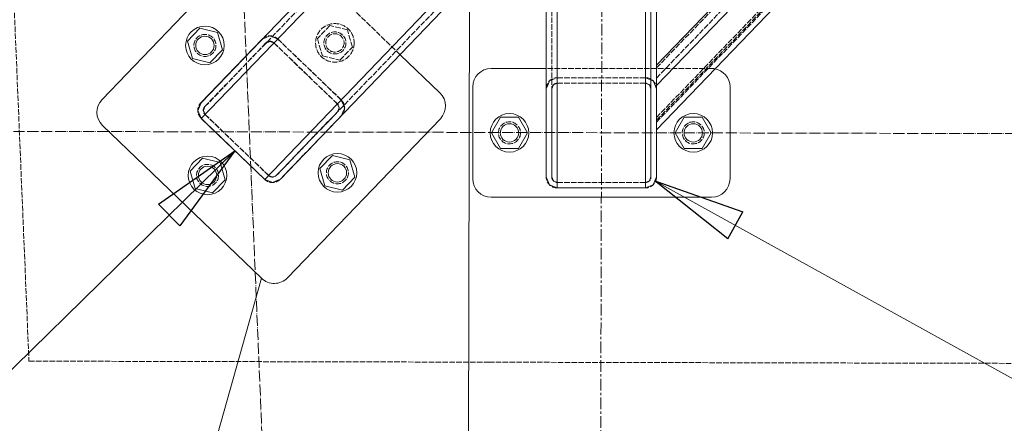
# Model space of a CAD drawing. Header units: millimetres. Extents: x -15129 to 9171, y -18789 to 5877.
# Tile 4 of 256: x -11483 to -10947, y -16933 to -16714. Entities that reach past the tile are written whole.
import ezdxf

# ---------------------------------------------------------------- set-up
doc = ezdxf.new("R2010")
doc.units = ezdxf.units.MM
for name, pattern in [('ACAD_ISO02W100', [15, 12, -3]), ('ACAD_ISO04W100', [30, 24, -3, 0, -3]), ('CENTER', [50.8, 31.75, -6.35, 6.35, -6.35])]:
    doc.linetypes.add(name, pattern=pattern)
for name, color, linetype in [('AS_Belki', 145, 'Continuous'), ('AS_Blachy', 30, 'Continuous'), ('AS_DIM_ON', 7, 'Continuous'), ('AS_Kotwy', 9, 'Continuous'), ('AS_Sciany betonowe', 252, 'Continuous'), ('AS_Siatki', 72, 'Continuous')]:
    doc.layers.add(name, color=color, linetype=linetype)

msp = doc.modelspace()

# ---------------------------------------------------------------- linework, layer by layer
at = {"color": 5, "linetype": 'CENTER', "lineweight": 13, "ltscale": 0.2}
msp.add_line((-11166.01, -16634.88, 24592.18), (-11168.97, -17721.8, 38000), dxfattribs=at)
at = {"color": 7, "lineweight": 13}
for p, q in [((-11365.89, -16785.16), (-11602.74, -17017.39)), ((-11137.35, -16801.57), (-10815.37, -16979.6))]:
    msp.add_line(p, q, dxfattribs=at)
at = {"color": 0, "linetype": 'ByBlock', "lineweight": -2}
for p, q in [((-11407.42, -16814.21), (-11365.89, -16785.16)), ((-11365.89, -16785.16), (-11395.76, -16826.11)), ((-11097.63, -16833.06), (-11137.35, -16801.57)), ((-11137.35, -16801.57), (-11089.56, -16818.47)), ((-11407.42, -16814.21), (-11395.76, -16826.11)), ((-11097.63, -16833.06), (-11089.56, -16818.47))]:
    msp.add_line(p, q, dxfattribs=at)
at = {"layer": 'AS_Belki', "color": 84, "linetype": 'ACAD_ISO02W100', "lineweight": 13, "ltscale": 0.25}
for p, q in [((-11382.16, -16761.19), (-9433.08, -14733.53)), ((-9394.15, -14770.95), (-11343.23, -16798.61)), ((-11142.47, -16569.56), (-11142.47, -16802.45)), ((-11139.47, -16566.44), (-11139.47, -16799.45)), ((-11139.47, -16751.45), (-11139.47, -16566.44)), ((-11007, -16605.42), (-11136.47, -16740.11)), ((-11136.47, -16745.67), (-11004.69, -16608.58)), ((-11193.47, -16622.62), (-11193.47, -16799.45)), ((-11193.47, -16622.62), (-11193.47, -16751.45)), ((-11190.47, -16619.49), (-11190.47, -16802.45)), ((-11196.47, -16625.74), (-11196.47, -16751.45)), ((-11136.47, -16767.11), (-11007, -16632.42)), ((-11136.47, -16769.67), (-11004.69, -16632.58)), ((-11007, -16633.92), (-11136.47, -16768.61)), ((-11136.47, -16675.14), (-11136.47, -16740.11)), ((-11351.06, -16724.5), (-11346.85, -16722.66)), ((-11346.91, -16722.61), (-11350.93, -16724.37)), ((-11348.9, -16726.58), (-11346.79, -16725.66)), ((-11348.77, -16726.45), (-11346.85, -16725.61)), ((-11345.58, -16723.13), (-11346.91, -16722.61)), ((-11346.85, -16722.66), (-11342.58, -16724.34)), ((-11346.85, -16725.61), (-11344.71, -16726.45)), ((-11346.79, -16725.66), (-11344.66, -16726.5)), ((-11342.63, -16724.28), (-11345.58, -16723.13)), ((-11308.03, -16757.55), (-11342.63, -16724.28)), ((-11342.58, -16724.34), (-11307.97, -16757.6)), ((-11382.22, -16761.13), (-11348.96, -16726.53)), ((-11348.96, -16726.53), (-11348.77, -16726.45)), ((-11310.11, -16759.71), (-11344.71, -16726.45)), ((-11344.71, -16726.45), (-11344.66, -16726.5)), ((-11344.66, -16726.5), (-11310.05, -16759.76)), ((-11136.47, -16740.11), (-11136.47, -16743.42)), ((-11196.47, -16751.45), (-11194.72, -16747.2)), ((-11194.72, -16747.21), (-11196.47, -16751.45)), ((-11194.72, -16747.2), (-11190.47, -16745.45)), ((-11193.47, -16746.69), (-11194.72, -16747.21)), ((-11142.47, -16745.45), (-11190.47, -16745.45)), ((-11142.47, -16745.45), (-11138.23, -16747.2)), ((-11138.23, -16747.21), (-11139.47, -16746.69)), ((-11138.23, -16747.2), (-11136.47, -16751.45)), ((-11136.47, -16751.45), (-11138.23, -16747.21)), ((-11136.47, -16743.42), (-11136.47, -16745.67)), ((-11136.47, -16745.67), (-11136.47, -16763.29)), ((-11196.47, -16751.45), (-11196.47, -16799.45)), ((-11193.47, -16751.45), (-11192.59, -16749.32)), ((-11193.47, -16751.45), (-11192.59, -16749.33)), ((-11193.47, -16751.45), (-11193.47, -16799.45)), ((-11192.59, -16749.32), (-11190.47, -16748.45)), ((-11190.47, -16748.45), (-11142.47, -16748.45)), ((-11142.47, -16748.45), (-11140.35, -16749.33)), ((-11142.47, -16748.45), (-11140.35, -16749.32)), ((-11140.35, -16749.32), (-11139.47, -16751.45)), ((-11140.35, -16749.33), (-11139.47, -16751.45)), ((-11139.47, -16799.45), (-11139.47, -16751.45)), ((-11139.47, -16751.45), (-11139.47, -16799.45)), ((-11136.47, -16751.45), (-11136.47, -16799.45)), ((-11306.69, -16760.6), (-11308.03, -16757.55)), ((-11307.97, -16757.6), (-11306.13, -16761.81)), ((-11383.06, -16763.27), (-11382.22, -16761.13)), ((-11382.14, -16765.38), (-11383.06, -16763.27)), ((-11382.16, -16761.19), (-11383, -16763.33)), ((-11383, -16763.33), (-11382.08, -16765.43)), ((-11310.11, -16759.71), (-11309.19, -16761.81)), ((-11310.05, -16759.76), (-11309.13, -16761.87)), ((-11309.19, -16761.81), (-11310.03, -16763.95)), ((-11309.13, -16761.87), (-11309.97, -16764.01)), ((-11307.86, -16766.03), (-11306.19, -16761.76)), ((-11306.13, -16761.81), (-11307.8, -16766.08)), ((-11306.19, -16761.76), (-11306.69, -16760.6)), ((-11136.47, -16763.29), (-11136.47, -16799.45)), ((-11382.16, -16769.51), (-11384.22, -16767.54)), ((-11347.53, -16798.64), (-11382.14, -16765.38)), ((-11382.08, -16765.43), (-11347.47, -16798.7)), ((-11310.03, -16763.95), (-11343.29, -16798.56)), ((-11341.13, -16800.64), (-11307.86, -16766.03)), ((-11349.61, -16800.8), (-11345.34, -16802.48)), ((-11345.39, -16799.48), (-11347.53, -16798.64)), ((-11347.47, -16798.7), (-11345.34, -16799.53)), ((-11343.29, -16798.56), (-11345.39, -16799.48)), ((-11345.34, -16799.53), (-11343.23, -16798.61)), ((-11345.34, -16802.48), (-11341.13, -16800.64)), ((-11192.59, -16801.57), (-11193.47, -16799.45)), ((-11193.47, -16799.45), (-11192.59, -16801.57)), ((-11139.47, -16799.45), (-11140.35, -16801.57)), ((-11140.35, -16801.57), (-11139.47, -16799.45)), ((-11190.47, -16802.45), (-11192.59, -16801.57)), ((-11192.59, -16801.57), (-11190.47, -16802.45)), ((-11142.47, -16802.45), (-11190.47, -16802.45)), ((-11190.47, -16802.45), (-11142.47, -16802.45)), ((-11142.47, -16805.45), (-11190.47, -16805.45)), ((-11140.35, -16801.57), (-11142.47, -16802.45))]:
    msp.add_line(p, q, dxfattribs=at)
at = {"layer": 'AS_Belki', "color": 145, "linetype": 'Continuous', "lineweight": 13, "ltscale": 0.25}
for p, q in [((-11136.47, -16799.45), (-11136.47, -16563.32)), ((-11142.47, -16805.45), (-11142.47, -16569.56)), ((-11384.16, -16767.59), (-11230.7, -16607.95)), ((-11136.47, -16738.61), (-11007, -16603.92)), ((-11384.32, -16759.11), (-11239.37, -16608.31)), ((-11136.47, -16749.73), (-11002.39, -16610.24)), ((-11190.47, -16805.45), (-11190.47, -16619.49)), ((-11196.47, -16625.74), (-11196.47, -16799.45)), ((-11136.47, -16773.73), (-11002.39, -16634.24)), ((-11136.47, -16673.64), (-11136.47, -16738.61)), ((-11349.55, -16800.86), (-11257.73, -16705.33)), ((-11341.07, -16800.69), (-11253.4, -16709.49)), ((-11351.12, -16724.45), (-11384.38, -16759.05)), ((-11350.93, -16724.37), (-11351.12, -16724.45)), ((-11136.47, -16738.61), (-11136.47, -16745.23)), ((-11136.47, -16745.23), (-11136.47, -16749.73)), ((-11136.47, -16749.73), (-11136.47, -16773.73)), ((-11384.38, -16759.05), (-11386.06, -16763.33)), ((-11386.06, -16763.33), (-11384.22, -16767.54)), ((-11384.32, -16759.11), (-11386, -16763.39)), ((-11386, -16763.39), (-11384.16, -16767.59)), ((-11384.22, -16767.54), (-11384.16, -16767.59)), ((-11384.16, -16767.59), (-11349.55, -16800.86)), ((-11382.16, -16769.51), (-11349.61, -16800.8)), ((-11349.55, -16800.86), (-11345.28, -16802.53)), ((-11345.28, -16802.53), (-11341.07, -16800.69)), ((-11196.47, -16799.45), (-11194.72, -16803.69)), ((-11196.47, -16799.45), (-11194.72, -16803.69)), ((-11138.23, -16803.69), (-11136.47, -16799.45)), ((-11138.23, -16803.69), (-11136.47, -16799.45)), ((-11194.72, -16803.69), (-11190.47, -16805.45)), ((-11194.72, -16803.69), (-11190.47, -16805.45)), ((-11190.47, -16805.45), (-11142.47, -16805.45)), ((-11142.47, -16805.45), (-11138.23, -16803.69)), ((-11142.47, -16805.45), (-11138.23, -16803.69))]:
    msp.add_line(p, q, dxfattribs=at)
at = {"layer": 'AS_Belki', "color": 84, "linetype": 'ACAD_ISO02W100', "lineweight": 13, "ltscale": 0.25, "extrusion": (4.27736e-11, 4.44985e-11, -1)}
msp.add_arc((11346.79, -16728.61, 0), 6, 43.8699, 133.8699, dxfattribs=at)
at = {"layer": 'AS_Belki', "color": 84, "linetype": 'ACAD_ISO02W100', "lineweight": 13, "ltscale": 0.25}
for centre, start, end in [((-11346.79, -16728.61, 0), 46.1301, 136.1301), ((-11190.47, -16751.45), 90, 180), ((-11142.47, -16751.45), 0, 90), ((-11380.06, -16763.21, 0), 136.1301, 226.1301), ((-11312.19, -16761.87, 0), 316.1301, 46.1301), ((-11345.45, -16796.48, 0), 226.1301, 316.1301), ((-11190.47, -16799.45), 180, 270), ((-11142.47, -16799.45), 270, 0)]:
    msp.add_arc(centre, 3, start, end, dxfattribs=at)
at = {"layer": 'AS_Belki', "color": 84, "linetype": 'ACAD_ISO02W100', "lineweight": 13, "ltscale": 0.25, "extrusion": (8.26006e-14, -3.17021e-14, -1)}
msp.add_arc((11190.47, -16751.45), 6, 360, 90, dxfattribs=at)
at = {"layer": 'AS_Belki', "color": 84, "linetype": 'ACAD_ISO02W100', "lineweight": 13, "ltscale": 0.25, "extrusion": (-6.80937e-15, -1.98315e-15, -1)}
msp.add_arc((11142.47, -16751.45), 6, 90, 180, dxfattribs=at)
at = {"layer": 'AS_Belki', "color": 84, "linetype": 'ACAD_ISO02W100', "lineweight": 13, "ltscale": 0.25, "extrusion": (4.27723e-11, 4.44944e-11, -1)}
msp.add_arc((11312.19, -16761.87, 0), 6, 133.8699, 223.8699, dxfattribs=at)
at = {"layer": 'AS_Belki', "color": 84, "linetype": 'ACAD_ISO02W100', "lineweight": 13, "ltscale": 0.25, "extrusion": (4.27783e-11, 4.44937e-11, -1)}
msp.add_arc((11380.06, -16763.21, 0), 6, 313.8699, 43.8699, dxfattribs=at)
at = {"layer": 'AS_Belki', "color": 84, "linetype": 'ACAD_ISO02W100', "lineweight": 13, "ltscale": 0.25, "extrusion": (4.27711e-11, 4.45044e-11, -1)}
msp.add_arc((11345.45, -16796.48, 0), 6, 223.8699, 313.8699, dxfattribs=at)
at = {"layer": 'AS_Belki', "color": 84, "linetype": 'ACAD_ISO02W100', "lineweight": 13, "ltscale": 0.25, "extrusion": (7.54005e-15, 1.21384e-14, -1)}
msp.add_arc((11190.47, -16799.45), 6, 270, 360, dxfattribs=at)
at = {"layer": 'AS_Belki', "color": 84, "linetype": 'ACAD_ISO02W100', "lineweight": 13, "ltscale": 0.25, "extrusion": (6.24686e-14, -2.33632e-14, -1)}
msp.add_arc((11142.47, -16799.45), 6, 180, 270, dxfattribs=at)
at = {"layer": 'AS_Blachy', "color": 145, "linetype": 'Continuous', "lineweight": 13, "ltscale": 0.25}
for p, q in [((-11355.01, -16670.78), (-11438.17, -16757.29)), ((-11254.36, -16753.66), (-11275.93, -16732.92)), ((-11216.47, -16740.45), (-11226.47, -16740.45)), ((-11196.47, -16740.45), (-11216.47, -16740.45)), ((-11236.47, -16750.45), (-11236.47, -16800.45)), ((-11096.47, -16800.45), (-11096.47, -16750.45)), ((-11337.24, -16854.31), (-11254.08, -16767.8)), ((-11437.89, -16771.43), (-11351.38, -16854.59)), ((-11226.47, -16810.45), (-11106.47, -16810.45))]:
    msp.add_line(p, q, dxfattribs=at)
at = {"layer": 'AS_Blachy', "color": 84, "linetype": 'ACAD_ISO02W100', "lineweight": 13, "ltscale": 0.25}
for p, q in [((-11275.93, -16732.92), (-11319.18, -16691.34)), ((-11275.93, -16732.92), (-11278.09, -16730.84)), ((-11216.47, -16740.45), (-11226.47, -16740.45)), ((-11106.47, -16740.45), (-11196.47, -16740.45)), ((-11236.47, -16750.45), (-11236.47, -16800.45)), ((-11096.47, -16775.45), (-11096.47, -16750.45)), ((-11096.47, -16800.45), (-11096.47, -16775.45)), ((-11226.47, -16810.45), (-11106.47, -16810.45))]:
    msp.add_line(p, q, dxfattribs=at)
for centre in [(-11311.47, -16726.5, 0), (-11382.17, -16727.89, 0), (-11216.47, -16775.45), (-11116.47, -16775.45), (-11380.77, -16798.59, 0), (-11310.08, -16797.19, 0)]:
    msp.add_circle(centre, 6, dxfattribs=at)
at = {"layer": 'AS_Blachy', "color": 145, "linetype": 'Continuous', "lineweight": 13, "ltscale": 0.25}
for centre, start, end in [((-11226.47, -16750.45), 90, 180), ((-11106.47, -16750.45), 0, 81.3727), ((-11430.96, -16764.22, 0), 136.1301, 226.1301), ((-11261.29, -16760.87, 0), 316.1301, 46.1301), ((-11226.47, -16800.45), 180, 270), ((-11106.47, -16800.45), 270, 0), ((-11344.45, -16847.38, 0), 226.1301, 316.1301)]:
    msp.add_arc(centre, 10, start, end, dxfattribs=at)
at = {"layer": 'AS_Blachy', "color": 84, "linetype": 'ACAD_ISO02W100', "lineweight": 13, "ltscale": 0.25}
msp.add_arc((-11106.47, -16750.45), 10, 81.3727, 90, dxfattribs=at)
at = {"layer": 'AS_DIM_ON', "color": 5, "lineweight": 13}
msp.add_line((-11242.71, -18691.51), (-11238.11, -16650.19), dxfattribs=at)
at = {"layer": 'AS_DIM_ON', "lineweight": 13}
msp.add_line((-11571.17, -17633.4), (-11351.38, -16854.59, 38020), dxfattribs=at)
at = {"layer": 'AS_Kotwy', "color": 145, "linetype": 'Continuous', "lineweight": 13, "ltscale": 0.25}
for p, q in [((-11384.89, -16718.48), (-11391.68, -16725.54)), ((-11375.38, -16720.83), (-11384.89, -16718.48)), ((-11391.68, -16725.54), (-11388.96, -16734.96)), ((-11372.65, -16730.24), (-11375.38, -16720.83)), ((-11379.45, -16737.31), (-11372.65, -16730.24)), ((-11388.96, -16734.96), (-11379.45, -16737.31)), ((-11221.37, -16766.96), (-11226.27, -16775.45)), ((-11211.57, -16766.96), (-11221.37, -16766.96)), ((-11206.67, -16775.45), (-11211.57, -16766.96)), ((-11121.37, -16766.96), (-11126.27, -16775.45)), ((-11111.57, -16766.96), (-11121.37, -16766.96)), ((-11106.67, -16775.45), (-11111.57, -16766.96)), ((-11226.27, -16775.45), (-11221.37, -16783.93)), ((-11211.57, -16783.93), (-11206.67, -16775.45)), ((-11126.27, -16775.45), (-11121.37, -16783.93)), ((-11111.57, -16783.93), (-11106.67, -16775.45)), ((-11221.37, -16783.93), (-11211.57, -16783.93)), ((-11121.37, -16783.93), (-11111.57, -16783.93)), ((-11383.5, -16789.17), (-11390.29, -16796.24)), ((-11373.98, -16791.52), (-11383.5, -16789.17)), ((-11312.8, -16787.78), (-11319.59, -16794.85)), ((-11303.29, -16790.13), (-11312.8, -16787.78)), ((-11300.56, -16799.54), (-11303.29, -16790.13)), ((-11371.26, -16800.94), (-11373.98, -16791.52)), ((-11319.59, -16794.85), (-11316.87, -16804.26)), ((-11390.29, -16796.24), (-11387.57, -16805.65)), ((-11307.35, -16806.61), (-11300.56, -16799.54)), ((-11387.57, -16805.65), (-11378.05, -16808)), ((-11378.05, -16808), (-11371.26, -16800.94)), ((-11316.87, -16804.26), (-11307.35, -16806.61))]:
    msp.add_line(p, q, dxfattribs=at)
at = {"layer": 'AS_Kotwy', "color": 84, "linetype": 'ACAD_ISO02W100', "lineweight": 13, "ltscale": 0.25}
for p, q in [((-11314.19, -16717.08), (-11320.99, -16724.15)), ((-11304.68, -16719.43), (-11314.19, -16717.08)), ((-11301.96, -16728.85), (-11304.68, -16719.43)), ((-11320.99, -16724.15), (-11318.26, -16733.56)), ((-11308.75, -16735.91), (-11301.96, -16728.85)), ((-11318.26, -16733.56), (-11308.75, -16735.91)), ((-11211.57, -16783.93), (-11221.37, -16783.93)), ((-11111.57, -16783.93), (-11121.37, -16783.93))]:
    msp.add_line(p, q, dxfattribs=at)
at = {"layer": 'AS_Kotwy', "color": 145, "linetype": 'Continuous', "lineweight": 13, "ltscale": 0.25}
for centre, radius in [((-11382.17, -16727.89, 0), 10.5), ((-11382.17, -16727.89, 0), 5), ((-11216.47, -16775.45), 10.5), ((-11116.47, -16775.45), 10.5), ((-11216.47, -16775.45), 5), ((-11116.47, -16775.45), 5), ((-11380.77, -16798.59, 0), 10.5), ((-11310.08, -16797.19, 0), 10.5), ((-11380.77, -16798.59, 0), 5), ((-11310.08, -16797.19, 0), 5)]:
    msp.add_circle(centre, radius, dxfattribs=at)
at = {"layer": 'AS_Kotwy', "color": 84, "linetype": 'ACAD_ISO02W100', "lineweight": 13, "ltscale": 0.25}
for radius in [10.5, 5]:
    msp.add_circle((-11311.47, -16726.5, 0), radius, dxfattribs=at)
at = {"layer": 'AS_Sciany betonowe', "color": 145, "linetype": 'ACAD_ISO02W100', "lineweight": 13, "ltscale": 0.25}
for p, q in [((-12131.54, -1228.6), (-11477.93, -16899.65)), ((-11477.93, -16899.65), (-11227.69, -16900.22)), ((-11227.69, -16900.22), (110.14, -16925.78))]:
    msp.add_line(p, q, dxfattribs=at)
at = {"layer": 'AS_Siatki', "color": 20, "linetype": 'ACAD_ISO04W100', "lineweight": 13, "ltscale": 0.25}
for p, q in [((-11347.6, -17024.7), (-12017.05, -973.9)), ((-11608.02, -16774.36), (105.98, -16800.77))]:
    msp.add_line(p, q, dxfattribs=at)

doc.saveas('drawing.dxf')
